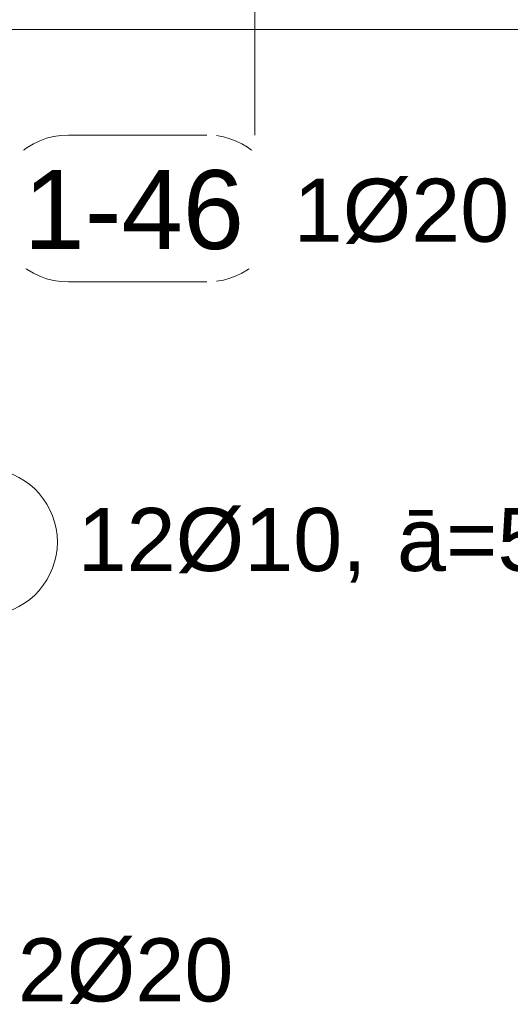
# Model space of a CAD drawing. Header units: millimetres. Extents: x 4307 to 42792, y 1610 to 10025.
# Tile 220 of 256: x 35432 to 35820, y 4848 to 5628. Entities that reach past the tile are written whole.
import ezdxf

# ---------------------------------------------------------------- set-up
doc = ezdxf.new("R2010")
doc.units = ezdxf.units.MM
doc.layers.add('S-BEAM', color=12, linetype='Continuous', lineweight=9)
doc.layers.add('S-RBAR-IDEN', color=171, linetype='Continuous', lineweight=5)
doc.styles.add('Arial', font='arial.ttf', dxfattribs={"height": 50})
doc.styles.add('Arial_1', font='arial.ttf', dxfattribs={"height": 62.5})

# ---------------------------------------------------------------- blocks, each defined once
blk = doc.blocks.new('Popisek výztuže__BEZ NATOČENÍ_ - _Typ_ množství_PRAVÝ _řezy_-573725-V3')
at = {"layer": 'S-RBAR-IDEN'}
for p, q in [((6547.63, 9782.6), (6437.94, 9782.6)), ((6437.94, 9666.17), (6547.63, 9666.17))]:
    blk.add_line(p, q, dxfattribs=at)
for centre, start, end in [((6437.94, 9724.38), 90, 270), ((6547.63, 9724.38), 277.64339, 82.35661)]:
    blk.add_arc(centre, 58.22, start, end, dxfattribs=at)
blk = doc.blocks.new('Popisek výztuže - _Typ_ množství_PRAVÝ-500031-V3')
at = {"layer": 'S-RBAR-IDEN'}
for p, q in [((16609.07, 9085.51), (16499.37, 9085.51)), ((16499.37, 8969.08), (16609.07, 8969.08))]:
    blk.add_line(p, q, dxfattribs=at)
for centre, start, end in [((16499.37, 9027.3), 90, 270), ((16609.07, 9027.3), 277.64339, 82.35661)]:
    blk.add_arc(centre, 58.22, start, end, dxfattribs=at)

msp = doc.modelspace()

# ---------------------------------------------------------------- linework, layer by layer
at = {"layer": 'S-BEAM'}
for p, q in [((40977.38, 5620), (35087.38, 5620)), ((35087.38, 5620), (40977.38, 5620))]:
    msp.add_line(p, q, dxfattribs=at)
at = {"layer": 'S-RBAR-IDEN'}
msp.add_line((35617.95, 5822.8), (35617.95, 5536.39), dxfattribs=at)

# ---------------------------------------------------------------- block references
for name, p in [('Popisek výztuže - _Typ_ množství_PRAVÝ-500031-V3', (18970.85, -3549.12)), ('Popisek výztuže__BEZ NATOČENÍ_ - _Typ_ množství_PRAVÝ _řezy_-573725-V3', (28855.62, -4510.44))]:
    msp.add_blockref(name, p, dxfattribs=at)

# ---------------------------------------------------------------- texts
at = {"layer": 'S-RBAR-IDEN', "char_height": 50, "attachment_point": 1, "style": 'Arial', "bg_fill": 3, "box_fill_scale": 1.25, "bg_fill_color": 256, "bg_fill_true_color": 13158600, "bg_fill_transparency": 0}
for s, insert, width in [('1Ø20', (35648.64, 5501.8), 210.443), ('12Ø10, ', (35477.47, 5240.93), 306.6455), ('ā=50', (35730.47, 5240.93), 194.4092), ('2Ø20', (35430.1, 4899.9), 210.443)]:
    msp.add_mtext(s, dxfattribs=dict(at, insert=insert, width=width))

# ---------------------------------------------------------------- next in the draw order: texts
at = {"layer": 'S-RBAR-IDEN', "insert": (35434.65, 5508.55), "char_height": 62.5, "width": 210.443, "attachment_point": 1, "style": 'Arial_1', "bg_fill": 3, "box_fill_scale": 1.25, "bg_fill_color": 256, "bg_fill_true_color": 13158600, "bg_fill_transparency": 0}
msp.add_mtext('1-46', dxfattribs=at)

doc.saveas('drawing.dxf')
